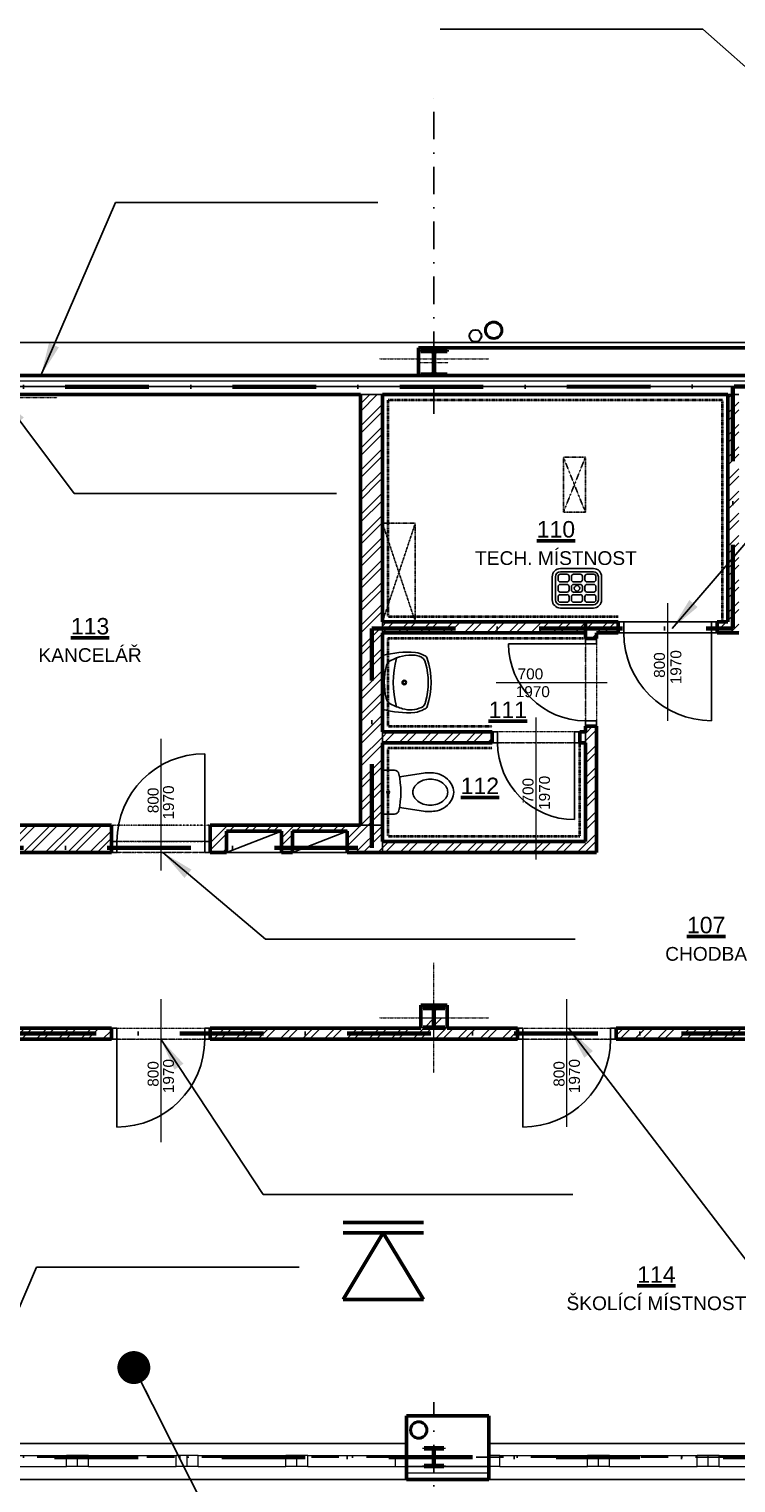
# Model space of a CAD drawing. Header units: millimetres. Extents: x 2886542 to 7567581, y -792623 to 134766.
# Tile 182 of 256: x 4523795 to 4530239, y -284763 to -271524. Entities that reach past the tile are written whole.
import ezdxf
from ezdxf.enums import TextEntityAlignment as Align

# ---------------------------------------------------------------- set-up
doc = ezdxf.new("R2010")
doc.units = ezdxf.units.MM
for name, pattern in [('ACAD_ISO04W100', [30, 24, -3, 0, -3]), ('DASHDOT', [1, 0.5, -0.25, 0, -0.25]), ('DASHDOTX2', [50.8, 25.4, -12.7, 0, -12.7]), ('DIVIDE', [1.25, 0.5, -0.25, 0, -0.25, 0, -0.25]), ('DOT', [0.25, 0, -0.25])]:
    doc.linetypes.add(name, pattern=pattern)
for name, color, linetype in [('CA_2D-WC (65x40)', 7, 'Continuous'), ('CA_umyvadlo 1 (55x45)', 7, 'Continuous'), ('CA_vylevka s mrizi (45x36)', 7, 'Continuous'), ('IN_SANITA', 7, 'Continuous'), ('požárničina', 10, 'Continuous'), ('srafy', 251, 'Continuous')]:
    doc.layers.add(name, color=color, linetype=linetype)
for name, color, linetype, lineweight in [('CKDVERE_', 7, 'Continuous', 25), ('CKDVERE_NADROVINOU', 1, 'DASHDOT', 18), ('CKDVERE_OSY', 1, 'Continuous', 18), ('CKDVERE_POPIS', 3, 'Continuous', 25), ('CKDVERE_PRAH', 7, 'Continuous', 25), ('CKDVERE_ZARUBNE_RAM', 5, 'Continuous', 25), ('CKIZOLACE', 1, 'Continuous', 18), ('CKOKNA', 1, 'Continuous', 18), ('CKPOPISM', 250, 'Continuous', 50), ('CKPOPISM_POPIS', 3, 'Continuous', 25), ('CKPROSTUPY_NADROVINOU', 7, 'DASHDOT', 25), ('CKRASTR', 7, 'DASHDOT', 18), ('CKSTENY_NADROVINOU', 7, 'DIVIDE', 25), ('CKSTENY_PODROVINOU', 7, 'Continuous', 25), ('CKSTENY_REZ', 6, 'Continuous', 50), ('CSPROFILY_OSY', 1, 'DASHDOT', 18), ('CSPROFILY_REZY', 4, 'Continuous', 50), ('obklady', 4, 'DASHDOT', 35), ('pohledy', 7, 'Continuous', 25), ('UT-zařízení', 7, 'Continuous', 30), ('ZTI-DEŠŤOVÁ-KANALIZACE', 210, 'Continuous', 40)]:
    doc.layers.add(name, color=color, linetype=linetype, lineweight=lineweight)
doc.layers.add('CKDVERE_DORAZ', color=7, linetype='DOT', lineweight=25, plot=False)
doc.styles.add('ARIAL', font='arial.ttf')
doc.styles.add('ROMANT', font='romant')
doc.styles.get("Standard").update_dxf_attribs({"font": 'arial.ttf'})
doc.linetypes.add('IZOLACE_POLYSTYREN_EXPANDOVANY', pattern='A,1,[224,CADKON.SHX,S=0.01,R=0,X=-0.5,Y=-1.74],-2', length=3)
doc.linetypes.add('IZOLACE_POLYSTYREN_PENOVY', pattern='A,0.001,[228,CADKON.SHX,S=0.1,R=0,X=0,Y=0],-2', length=2.001)
doc.dimstyles.new('úhlová', dxfattribs={"dimscale": 0.2, "dimtxt": 2.5, "dimasz": 1.5, "dimexe": 0, "dimexo": 3, "dimgap": 1, "dimtad": 1, "dimdec": 0, "dimzin": 0, "dimdsep": 46, "dimtxsty": 'ROMANT', "dimcen": 5, "dimclrd": 256, "dimclre": 256, "dimclrt": 7, "dimadec": 1, "dimazin": 0, "dimtfac": 1, "dimtdec": 0, "dimtix": 1, "dimtmove": 2, "dimatfit": 3, "dimfxl": 0, "dimtvp": 2, "dimtolj": 1, "dimtzin": 0, "dimarcsym": 0})
pattern_1 = [(45, (4436041.63, -343485.66), (-101.02788, 101.02788), []), (45, (4436108.99, -343485.66), (-101.02788, 101.02788), [])]

# ---------------------------------------------------------------- blocks, each defined once
blk = doc.blocks.new('CK_S_EXT_HEAHEA180')
for p, q in [((-90, 85.5), (90, 85.5)), ((-90, 85.5), (-90, 76)), ((-90, 76), (-18, 76)), ((-3, -61), (-3, 61)), ((3, -61), (3, 61)), ((90, 76), (18, 76)), ((90, 85.5), (90, 76)), ((-90, -85.5), (-90, -76)), ((-90, -76), (-18, -76)), ((-90, -85.5), (90, -85.5)), ((90, -76), (18, -76)), ((90, -85.5), (90, -76))]:
    blk.add_line(p, q)
for centre, start, end in [((-18, 61), 0, 90), ((18, 61), 90, 180), ((-18, -61), 270, 0), ((18, -61), 180, 270)]:
    blk.add_arc(centre, 15, start, end)
blk = doc.blocks.new('CK_S_EXT_HEAHEA200')
for p, q in [((-100, 95), (100, 95)), ((-100, 95), (-100, 85)), ((-100, 85), (-21.25, 85)), ((-3.25, -67), (-3.25, 67)), ((3.25, -67), (3.25, 67)), ((100, 85), (21.25, 85)), ((100, 95), (100, 85)), ((-100, -95), (-100, -85)), ((-100, -85), (-21.25, -85)), ((-100, -95), (100, -95)), ((100, -85), (21.25, -85)), ((100, -95), (100, -85))]:
    blk.add_line(p, q)
for centre, start, end in [((-21.25, 67), 0, 90), ((21.25, 67), 90, 180), ((-21.25, -67), 270, 0), ((21.25, -67), 180, 270)]:
    blk.add_arc(centre, 18, start, end)
blk = doc.blocks.new('CK_S_EXT_HEAHEA240')
for p, q in [((-120, 115), (120, 115)), ((-120, 115), (-120, 103)), ((-120, 103), (-24.75, 103)), ((-3.75, -82), (-3.75, 82)), ((3.75, -82), (3.75, 82)), ((120, 103), (24.75, 103)), ((120, 115), (120, 103)), ((-120, -115), (-120, -103)), ((-120, -103), (-24.75, -103)), ((-120, -115), (120, -115)), ((120, -103), (24.75, -103)), ((120, -115), (120, -103))]:
    blk.add_line(p, q)
for centre, start, end in [((-24.75, 82), 0, 90), ((24.75, 82), 90, 180), ((-24.75, -82), 270, 0), ((24.75, -82), 180, 270)]:
    blk.add_arc(centre, 21, start, end)
blk = doc.blocks.new('2D-WC (65x40)_P')
at = {"layer": 'CA_2D-WC (65x40)', "linetype": 'ByBlock'}
for p, q in [((0.03, -0.18), (0.03, 0.18)), ((0.05, 0.2), (0.14, 0.2)), ((0.185, 0.14), (0.404, 0.173)), ((0.14, -0.2), (0.05, -0.2)), ((0.185, -0.14), (0.404, -0.173))]:
    blk.add_line(p, q, dxfattribs=at)
blk.add_circle((0.083, 0), 0.0128, dxfattribs=at)
for centre, radius, start, end in [((0.05, 0.18), 0.0201, 90, 180), ((0.14, 0.16), 0.0402, 12.6081, 90), ((-0.573, 0), 0.771, 347.3919, 12.6081), ((0.456, -0.171), 0.348, 78.1176, 98.6985), ((0.476, -0.038), 0.214, 29.4763, 75.8981), ((0.397, 0), 0.0894, 151.7125, 180), ((0.397, 0), 0.0894, 180, 208.2875), ((0.43, -0.018), 0.127, 127.5847, 151.7125), ((0.452, -0.046), 0.163, 107.6829, 127.5847), ((0.466, -0.091), 0.21, 90, 107.6829), ((0.466, -0.091), 0.21, 72.3171, 90), ((0.481, -0.046), 0.163, 52.4153, 72.3171), ((0.502, -0.018), 0.127, 28.2875, 52.4153), ((0.536, 0), 0.0894, 0, 28.2875), ((0.536, 0), 0.0894, 331.7125, 0), ((0.542, 0), 0.138, 0, 29.4069), ((0.542, 0), 0.138, 330.5931, 0), ((0.43, 0.018), 0.127, 208.2875, 232.4153), ((0.452, 0.046), 0.163, 232.4153, 252.3171), ((0.466, 0.091), 0.21, 252.3171, 270), ((0.466, 0.091), 0.21, 270, 287.6829), ((0.476, 0.038), 0.214, 284.1019, 330.5237), ((0.481, 0.046), 0.163, 287.6829, 307.5847), ((0.502, 0.018), 0.127, 307.5847, 331.7125), ((0.05, -0.18), 0.0201, 180, 270), ((0.14, -0.16), 0.0402, 270, 347.3919), ((0.456, 0.171), 0.348, 261.3015, 281.8824)]:
    blk.add_arc(centre, radius, start, end, dxfattribs=at)
blk = doc.blocks.new('umyvadlo 1 (55x45)_P')
at = {"layer": 'CA_umyvadlo 1 (55x45)', "linetype": 'ByBlock'}
for points in [[(-0.245, 0, 0.077931), (-0.273, -0.301, 0.068031), (-0.244, -0.381, 0.244962), (-0.218, -0.408, 0.165243), (0.22, -0.408, 0.244752), (0.245, -0.381, 0.072964), (0.276, -0.295, 0.073303), (0.246, 0)], [(-0.199, -0.077, 0.13917), (-0.248, -0.297), (-0.237, -0.336, 0.309536), (-0.174, -0.392, 0.150009), (0.176, -0.392, 0.287481), (0.228, -0.356, 0.190467), (0.24, -0.184, 0.04778), (0.2, -0.077, 0.225267), (0.145, -0.033, 0.117325), (-0.154, -0.036, 0.189059), (-0.198, -0.074)]]:
    blk.add_lwpolyline(points, format="xyb", close=True, dxfattribs=at)
blk.add_lwpolyline([(-0.22, -0.127, -0.125328), (0.222, -0.127)], format="xyb", dxfattribs=at)
for radius in [0.0204, 0.0139]:
    blk.add_circle((0.001, -0.199), radius, dxfattribs=at)
blk = doc.blocks.new('vylevka s mrizi (45x36)_P')
at = {"layer": 'CA_vylevka s mrizi (45x36)', "linetype": 'ByBlock'}
for p, q in [((-0.217, -0.315), (-0.217, -0.105)), ((-0.187, -0.315), (-0.187, -0.105)), ((-0.165, -0.102), (-0.165, -0.132)), ((-0.085, -0.082), (-0.145, -0.082)), ((-0.142, -0.03), (0.158, -0.03)), ((-0.142, -0.06), (0.158, -0.06)), ((-0.065, -0.132), (-0.065, -0.102)), ((-0.042, -0.102), (-0.042, -0.132)), ((0.038, -0.082), (-0.022, -0.082)), ((0.058, -0.132), (0.058, -0.102)), ((0.08, -0.102), (0.08, -0.132)), ((0.16, -0.082), (0.1, -0.082)), ((0.18, -0.132), (0.18, -0.102)), ((0.203, -0.105), (0.203, -0.315)), ((0.233, -0.105), (0.233, -0.315)), ((-0.165, -0.225), (-0.165, -0.195)), ((-0.145, -0.152), (-0.085, -0.152)), ((-0.145, -0.175), (-0.085, -0.175)), ((-0.085, -0.245), (-0.145, -0.245)), ((-0.065, -0.195), (-0.065, -0.225)), ((-0.042, -0.225), (-0.042, -0.195)), ((-0.022, -0.152), (0.038, -0.152)), ((-0.022, -0.175), (0.038, -0.175)), ((0.038, -0.245), (-0.022, -0.245)), ((0.058, -0.195), (0.058, -0.225)), ((0.08, -0.225), (0.08, -0.195)), ((0.1, -0.152), (0.16, -0.152)), ((0.1, -0.175), (0.16, -0.175)), ((0.16, -0.245), (0.1, -0.245)), ((0.18, -0.195), (0.18, -0.225)), ((-0.165, -0.317), (-0.165, -0.287)), ((-0.145, -0.268), (-0.085, -0.268)), ((-0.085, -0.337), (-0.145, -0.337)), ((0.158, -0.36), (-0.142, -0.36)), ((0.158, -0.39), (-0.142, -0.39)), ((-0.065, -0.287), (-0.065, -0.317)), ((0.073, -0.36), (-0.057, -0.36)), ((-0.057, -0.36), (0.073, -0.36)), ((-0.057, -0.36), (-0.057, -0.36)), ((-0.042, -0.317), (-0.042, -0.287)), ((-0.022, -0.268), (0.038, -0.268)), ((0.038, -0.337), (-0.022, -0.337)), ((0.058, -0.287), (0.058, -0.317)), ((0.073, -0.36), (0.073, -0.36)), ((0.08, -0.317), (0.08, -0.287)), ((0.1, -0.268), (0.16, -0.268)), ((0.16, -0.337), (0.1, -0.337)), ((0.18, -0.287), (0.18, -0.317))]:
    blk.add_line(p, q, dxfattribs=at)
blk.add_circle((0.008, -0.21), 0.025, dxfattribs=at)
for centre, radius, start, end in [((-0.142, -0.105), 0.075, 90, 180), ((-0.142, -0.105), 0.045, 90, 180), ((-0.145, -0.102), 0.02, 90, 180), ((-0.085, -0.102), 0.02, 0, 90), ((-0.022, -0.102), 0.02, 90, 180), ((0.038, -0.102), 0.02, 0, 90), ((0.1, -0.102), 0.02, 90, 180), ((0.158, -0.105), 0.075, 0, 90), ((0.158, -0.105), 0.045, 0, 90), ((0.16, -0.102), 0.02, 0, 90), ((-0.145, -0.132), 0.02, 180, 270), ((-0.145, -0.195), 0.02, 90, 180), ((-0.145, -0.225), 0.02, 180, 270), ((-0.085, -0.132), 0.02, 270, 0), ((-0.085, -0.195), 0.02, 0, 90), ((-0.085, -0.225), 0.02, 270, 0), ((-0.022, -0.132), 0.02, 180, 270), ((-0.022, -0.195), 0.02, 90, 180), ((-0.022, -0.225), 0.02, 180, 270), ((0.038, -0.132), 0.02, 270, 0), ((0.038, -0.195), 0.02, 0, 90), ((0.038, -0.225), 0.02, 270, 0), ((0.1, -0.132), 0.02, 180, 270), ((0.1, -0.195), 0.02, 90, 180), ((0.1, -0.225), 0.02, 180, 270), ((0.16, -0.132), 0.02, 270, 0), ((0.16, -0.195), 0.02, 0, 90), ((0.16, -0.225), 0.02, 270, 0), ((-0.142, -0.315), 0.075, 180, 270), ((-0.142, -0.315), 0.045, 180, 270), ((-0.145, -0.287), 0.02, 90, 180), ((-0.145, -0.317), 0.02, 180, 270), ((-0.085, -0.287), 0.02, 0, 90), ((-0.085, -0.317), 0.02, 270, 0), ((-0.022, -0.287), 0.02, 90, 180), ((-0.022, -0.317), 0.02, 180, 270), ((0.038, -0.287), 0.02, 0, 90), ((0.038, -0.317), 0.02, 270, 0), ((0.1, -0.287), 0.02, 90, 180), ((0.1, -0.317), 0.02, 180, 270), ((0.158, -0.315), 0.045, 270, 0), ((0.158, -0.315), 0.075, 270, 0), ((0.16, -0.287), 0.02, 0, 90), ((0.16, -0.317), 0.02, 270, 0)]:
    blk.add_arc(centre, radius, start, end, dxfattribs=at)
blk = doc.blocks.new('CKBL2032316081158')
blk = doc.blocks.new('CKBL2112015093625', base_point=(91736, 60823))
blk = doc.blocks.new('CKBL2010716104115', base_point=(94518, 62923))
blk = doc.blocks.new('CKBL2032316081224')
blk = doc.blocks.new('CKBL2010716104152', base_point=(90276, 66514))
blk = doc.blocks.new('CKBL2010716104200', base_point=(91930, 63875))

msp = doc.modelspace()

# ---------------------------------------------------------------- hatches: boundary and pattern name
at = {"layer": 'srafy'}
h = msp.add_hatch(dxfattribs=at)
h.set_pattern_fill('ANSI32', color=0, scale=15, style=0)
h.set_pattern_definition(pattern_1)
h.paths.add_polyline_path([(4526816, -275644.7), (4526816, -276321.3), (4526816, -278772.5), (4527016, -278772.5), (4527016, -278652.2), (4527016, -278292.8), (4527016, -278022.5), (4527016, -277922.5), (4527016, -277718.5), (4527016, -277227.7), (4527016, -277022.5), (4527016, -276922.5), (4527016, -276022.5), (4527016, -275647.7)])
h.paths.add_polyline_path([(4526696, -278827.5), (4526696, -279022.5), (4527016, -279022.5), (4527016, -278922.5), (4527016, -278772.5), (4526816, -278772.5), (4525446, -278772.5), (4525446, -278922.5), (4525446, -279022.5), (4525596, -279022.5), (4525596, -278827.5), (4526096, -278827.5), (4526096, -279022.5), (4526196, -279022.5), (4526196, -278827.5)])
h.paths.add_polyline_path([(4524546, -278922.5), (4524546, -278772.5), (4523096, -278772.5), (4523096, -279022.5), (4524546, -279022.5)])
h.paths.add_polyline_path([(4526911.2, -278523.9), (4526911.2, -278317.2), (4528897.9, -278317.2), (4528897.9, -278523.9)], flags=24)
h.paths.add_polyline_path([(4526816, -275645.5), (4526816, -274852.5), (4527016, -274852.5), (4527016, -275648.5)])
h = msp.add_hatch(dxfattribs=at)
h.set_pattern_fill('ANSI32', color=0, scale=15, style=0)
h.set_pattern_definition(pattern_1)
h.paths.add_polyline_path([(4528866, -277022.5), (4528866, -276922.5), (4527316, -276922.5), (4527016, -276922.5), (4527016, -277022.5)])
h.paths.add_polyline_path([(4528966, -277022.5), (4529166, -277022.5), (4529166, -276922.5), (4528866, -276922.5), (4528866, -277022.5), (4528866, -277072.5), (4528966, -277072.5)])
h.paths.add_polyline_path([(4530166, -276922.5), (4530116, -276922.5), (4530066, -276922.5), (4530066, -277022.5), (4530266, -277022.5), (4530266, -276952.5), (4530266, -276737.7), (4530266, -276652.5), (4530266, -276352.5), (4530266, -274852.5), (4530166, -274852.5)])
h.paths.add_polyline_path([(4528866, -278022.5), (4528866, -278922.5), (4528416, -278922.5), (4528416, -279022.5), (4528966, -279022.5), (4528966, -277872.5), (4528866, -277872.5), (4528866, -277922.5)])
h.paths.add_polyline_path([(4528416, -278922.5), (4527016, -278922.5), (4527016, -279022.5), (4528416, -279022.5)])
h.paths.add_polyline_path([(4528016, -278022.5), (4528016, -277922.5), (4527016, -277922.5), (4527016, -278022.5)])
h = msp.add_hatch(dxfattribs=at)
h.set_pattern_fill('ANSI32', color=0, scale=15, style=0)
h.set_pattern_definition(pattern_1)
edge = h.paths.add_edge_path()
edge.add_line((4525446, -280622.5), (4525446, -280722.5))
edge.add_line((4525446, -280722.5), (4527486, -280722.5))
edge.add_line((4527486, -280722.5), (4527486, -280622.5))
edge.add_line((4527486, -280622.5), (4527386, -280622.5))
edge.add_line((4527386, -280622.5), (4527386, -280612.5))
edge.add_line((4527386, -280612.5), (4527464.8, -280612.5))
edge.add_arc((4527464.8, -280594.5), 18, 270, 360)
edge.add_line((4527482.8, -280594.5), (4527482.8, -280527.5))
edge.add_line((4527482.8, -280527.5), (4527366, -280527.5))
edge.add_line((4527366, -280527.5), (4527366, -280622.5))
edge.add_line((4527366, -280622.5), (4525446, -280622.5))
h.paths.add_polyline_path([(4524546, -280622.5), (4523096, -280622.5), (4523096, -280627.5), (4523096, -280722.5), (4524546, -280722.5)])
edge = h.paths.add_edge_path()
edge.add_line((4527606, -280622.5), (4527606, -280527.5))
edge.add_line((4527606, -280527.5), (4527489.3, -280527.5))
edge.add_line((4527489.3, -280527.5), (4527489.3, -280594.5))
edge.add_arc((4527507.3, -280594.5), 18, 180, 270)
edge.add_line((4527507.3, -280612.5), (4527586, -280612.5))
edge.add_line((4527586, -280612.5), (4527586, -280622.5))
edge.add_line((4527586, -280622.5), (4527486, -280622.5))
edge.add_line((4527486, -280622.5), (4527486, -280722.5))
edge.add_line((4527486, -280722.5), (4528246, -280722.5))
edge.add_line((4528246, -280722.5), (4528246, -280622.5))
edge.add_line((4528246, -280622.5), (4527606, -280622.5))
h.paths.add_polyline_path([(4529146, -280722.5), (4533456, -280722.5), (4533456, -280622.5), (4533386, -280622.5), (4533366, -280622.5), (4529146, -280622.5)])
h.paths.add_polyline_path([(4533456, -284403), (4533606, -284403), (4533606, -282922.5), (4533606, -282772.5), (4533606, -282112.5), (4533606, -282052.5), (4533606, -280622.5), (4533456, -280622.5), (4533456, -280722.5)])

# ---------------------------------------------------------------- linework, layer by layer
at = {"layer": 'CKDVERE_', "color": 0}
for p, q in [((4530016, -277022.5), (4530016, -277822.5)), ((4528866, -277122.5), (4528166, -277122.5)), ((4528766, -278022.5), (4528766, -278722.5)), ((4525396, -278922.5), (4525396, -278122.5)), ((4524596, -280722.5), (4524596, -281522.5)), ((4528296, -280722.5), (4528296, -281522.5))]:
    msp.add_line(p, q, dxfattribs=at)
for centre, radius, start, end in [((4530016, -277022.5), 800, 180, 270), ((4528866, -277122.5), 700, 180, 270), ((4528766, -278022.5), 700, 180, 270), ((4525396, -278922.5), 800, 90, 180), ((4524596, -280722.5), 800, 270, 0), ((4528296, -280722.5), 800, 270, 0)]:
    msp.add_arc(centre, radius, start, end, dxfattribs=at)
at = {"layer": 'CKDVERE_DORAZ', "color": 0}
for p, q in [((4528866, -277072.5), (4528866, -277872.5)), ((4530066, -277022.5), (4529166, -277022.5)), ((4528816, -278022.5), (4528016, -278022.5)), ((4524546, -279022.5), (4525446, -279022.5)), ((4524546, -280722.5), (4525446, -280722.5)), ((4528266, -280722.5), (4529166, -280722.5))]:
    msp.add_line(p, q, dxfattribs=at)
at = {"layer": 'CKDVERE_NADROVINOU', "color": 0}
for p, q in [((4528866, -277122.5), (4528866, -277822.5)), ((4528966, -277122.5), (4528966, -277822.5)), ((4528766, -277922.5), (4528066, -277922.5)), ((4528766, -278022.5), (4528066, -278022.5)), ((4525396, -278922.5), (4524596, -278922.5)), ((4525396, -279022.5), (4524596, -279022.5)), ((4524596, -280622.5), (4525396, -280622.5)), ((4528296, -280622.5), (4529096, -280622.5)), ((4524596, -280722.5), (4525396, -280722.5)), ((4528296, -280722.5), (4529096, -280722.5))]:
    msp.add_line(p, q, dxfattribs=at)
at = {"layer": 'CKDVERE_OSY', "color": 0}
for p, q in [((4529616, -276751), (4529616, -277822.5)), ((4528052.4, -277472.5), (4529066, -277472.5)), ((4528416, -279085.7), (4528416, -277791.5)), ((4524996, -277986.5), (4524996, -279186.5)), ((4524996, -280358.5), (4524996, -281658.5)), ((4528696, -281518.9), (4528696, -280358.5))]:
    msp.add_line(p, q, dxfattribs=at)
at = {"layer": 'CKDVERE_PRAH', "color": 0}
for p, q in [((4530016, -276922.5), (4529216, -276922.5)), ((4530016, -277022.5), (4529216, -277022.5))]:
    msp.add_line(p, q, dxfattribs=at)
at = {"layer": 'CKDVERE_ZARUBNE_RAM', "color": 0}
for p, q in [((4529216, -276922.5), (4529166, -276922.5)), ((4529166, -276922.5), (4529166, -277022.5)), ((4529216, -277022.5), (4529216, -276922.5)), ((4530016, -277022.5), (4530016, -276922.5)), ((4530016, -276922.5), (4530066, -276922.5)), ((4530066, -276922.5), (4530066, -277022.5)), ((4528866, -277072.5), (4528866, -277122.5)), ((4528966, -277072.5), (4528866, -277072.5)), ((4528966, -277122.5), (4528966, -277072.5)), ((4529166, -277022.5), (4529216, -277022.5)), ((4530066, -277022.5), (4530016, -277022.5)), ((4528866, -277122.5), (4528966, -277122.5)), ((4528866, -277872.5), (4528866, -277822.5)), ((4528866, -277822.5), (4528966, -277822.5)), ((4528966, -277872.5), (4528866, -277872.5)), ((4528966, -277822.5), (4528966, -277872.5)), ((4528066, -277922.5), (4528016, -277922.5)), ((4528016, -277922.5), (4528016, -278022.5)), ((4528016, -278022.5), (4528066, -278022.5)), ((4528066, -278022.5), (4528066, -277922.5)), ((4528766, -278022.5), (4528766, -277922.5)), ((4528766, -277922.5), (4528816, -277922.5)), ((4528816, -278022.5), (4528766, -278022.5)), ((4528816, -277922.5), (4528816, -278022.5)), ((4524546, -278922.5), (4524596, -278922.5)), ((4524546, -279022.5), (4524546, -278922.5)), ((4524596, -278922.5), (4524596, -279022.5)), ((4525446, -278922.5), (4525396, -278922.5)), ((4525396, -278922.5), (4525396, -279022.5)), ((4525446, -279022.5), (4525446, -278922.5)), ((4524596, -279022.5), (4524546, -279022.5)), ((4525396, -279022.5), (4525446, -279022.5)), ((4524596, -280622.5), (4524546, -280622.5)), ((4524546, -280622.5), (4524546, -280722.5)), ((4524596, -280722.5), (4524596, -280622.5)), ((4525396, -280722.5), (4525396, -280622.5)), ((4525396, -280622.5), (4525446, -280622.5)), ((4525446, -280622.5), (4525446, -280722.5)), ((4528296, -280622.5), (4528246, -280622.5)), ((4528246, -280622.5), (4528246, -280722.5)), ((4528296, -280722.5), (4528296, -280622.5)), ((4529096, -280722.5), (4529096, -280622.5)), ((4529096, -280622.5), (4529146, -280622.5)), ((4529146, -280622.5), (4529146, -280722.5)), ((4524546, -280722.5), (4524596, -280722.5)), ((4525446, -280722.5), (4525396, -280722.5)), ((4528246, -280722.5), (4528296, -280722.5)), ((4529146, -280722.5), (4529096, -280722.5))]:
    msp.add_line(p, q, dxfattribs=at)
at = {"layer": 'CKIZOLACE', "color": 0, "linetype": 'IZOLACE_POLYSTYREN_PENOVY', "ltscale": 5}
msp.add_lwpolyline([(4522766, -274727.5), (4534201, -274727.5)], dxfattribs=at)
at = {"layer": 'CKIZOLACE', "color": 0, "linetype": 'IZOLACE_POLYSTYREN_EXPANDOVANY', "ltscale": 3}
msp.add_lwpolyline([(4527986, -284673), (4527236, -284673)], dxfattribs=at)
at = {"layer": 'CKOKNA', "color": 0}
for p, q in [((4523336, -284513), (4524136, -284513)), ((4524236, -284513), (4524136, -284513)), ((4524136, -284613), (4524136, -284513)), ((4524236, -284613), (4524236, -284513)), ((4524336, -284513), (4524236, -284513)), ((4524336, -284513), (4525136, -284513)), ((4524336, -284613), (4524336, -284513)), ((4525236, -284513), (4525136, -284513)), ((4525136, -284613), (4525136, -284513)), ((4525236, -284613), (4525236, -284513)), ((4525336, -284513), (4525236, -284513)), ((4525336, -284513), (4526136, -284513)), ((4525336, -284613), (4525336, -284513)), ((4526236, -284513), (4526136, -284513)), ((4526136, -284613), (4526136, -284513)), ((4526236, -284613), (4526236, -284513)), ((4526336, -284513), (4526236, -284513)), ((4526336, -284513), (4527136, -284513)), ((4526336, -284613), (4526336, -284513)), ((4527136, -284613), (4527136, -284513)), ((4527136, -284513), (4527236, -284513)), ((4527236, -284613), (4527236, -284513)), ((4528086, -284513), (4527986, -284513)), ((4527986, -284613), (4527986, -284513)), ((4528086, -284513), (4528886, -284513)), ((4528086, -284613), (4528086, -284513)), ((4528986, -284513), (4528886, -284513)), ((4528886, -284613), (4528886, -284513)), ((4528986, -284613), (4528986, -284513)), ((4529086, -284513), (4528986, -284513)), ((4529086, -284513), (4529886, -284513)), ((4529086, -284613), (4529086, -284513)), ((4529986, -284513), (4529886, -284513)), ((4529886, -284613), (4529886, -284513)), ((4529986, -284613), (4529986, -284513)), ((4530086, -284513), (4529986, -284513)), ((4530086, -284513), (4530886, -284513)), ((4530086, -284613), (4530086, -284513)), ((4523336, -284613), (4524136, -284613)), ((4524236, -284613), (4524136, -284613)), ((4524336, -284613), (4524236, -284613)), ((4524336, -284613), (4525136, -284613)), ((4525236, -284613), (4525136, -284613)), ((4525336, -284613), (4525236, -284613)), ((4525336, -284613), (4526136, -284613)), ((4526236, -284613), (4526136, -284613)), ((4526336, -284613), (4526236, -284613)), ((4526336, -284613), (4527136, -284613)), ((4527136, -284613), (4527236, -284613)), ((4528086, -284613), (4527986, -284613)), ((4528086, -284613), (4528886, -284613)), ((4528986, -284613), (4528886, -284613)), ((4529086, -284613), (4528986, -284613)), ((4529086, -284613), (4529886, -284613)), ((4529986, -284613), (4529886, -284613)), ((4530086, -284613), (4529986, -284613)), ((4530086, -284613), (4530886, -284613))]:
    msp.add_line(p, q, dxfattribs=at)
at = {"layer": 'CKPROSTUPY_NADROVINOU', "color": 0, "ltscale": 500}
for p, q in [((4527486, -275027.5), (4527486, -272027.5)), ((4527486, -287166.4), (4527486, -284027.5)), ((4518868.3, -284527.5), (4540486, -284527.5))]:
    msp.add_line(p, q, dxfattribs=at)
at = {"layer": 'CKPROSTUPY_NADROVINOU', "color": 0}
for p, q in [((4528666, -275922.5), (4528866, -275422.5)), ((4528666, -275422.5), (4528866, -275922.5)), ((4527016, -276922.5), (4527316, -276022.5)), ((4527016, -276022.5), (4527316, -276922.5))]:
    msp.add_line(p, q, dxfattribs=at)
for points in [[(4528666, -275922.5), (4528866, -275922.5), (4528866, -275422.5), (4528666, -275422.5)], [(4527016, -276022.5), (4527316, -276022.5), (4527316, -276922.5), (4527016, -276922.5)]]:
    msp.add_lwpolyline(points, close=True, dxfattribs=at)
at = {"layer": 'CKRASTR', "color": 0}
for p, q in [((4526986, -274527.5), (4527986, -274527.5)), ((4522056.1, -274877.5), (4524052.1, -274877.5)), ((4527486, -281027.5), (4527486, -280027.5)), ((4526986, -280527.5), (4527986, -280527.5))]:
    msp.add_line(p, q, dxfattribs=at)
at = {"layer": 'CKSTENY_NADROVINOU', "color": 0}
for p, q in [((4524546, -278772.5), (4525446, -278772.5)), ((4524546, -278922.5), (4525446, -278922.5))]:
    msp.add_line(p, q, dxfattribs=at)
at = {"layer": 'CKSTENY_PODROVINOU', "color": 0}
for p, q in [((4534201, -274377.5), (4497666, -274377.5)), ((4522766, -274677.5), (4534201, -274677.5)), ((4522766, -274777.5), (4534201, -274777.5)), ((4533606, -274777.5), (4523096, -274777.5)), ((4526816, -274852.5), (4527016, -274852.5)), ((4530266, -274852.5), (4530166, -274852.5)), ((4527016, -277022.5), (4527016, -276922.5)), ((4530066, -276922.5), (4529166, -276922.5)), ((4530066, -277022.5), (4529166, -277022.5)), ((4527016, -278022.5), (4527016, -277922.5)), ((4523236, -284403), (4527236, -284403)), ((4527986, -284403), (4532986, -284403)), ((4527986, -284613), (4527236, -284613)), ((4527236, -284613), (4527236, -284733)), ((4527986, -284613), (4527986, -284733)), ((4523236, -284733), (4527236, -284733)), ((4527986, -284733), (4532986, -284733))]:
    msp.add_line(p, q, dxfattribs=at)
at = {"layer": 'CKSTENY_PODROVINOU', "color": 0, "linetype": 'Continuous'}
for p, q in [((4528866, -278022.5), (4528866, -277922.5)), ((4526816, -278772.5), (4527016, -278772.5)), ((4527016, -278922.5), (4527016, -279022.5))]:
    msp.add_line(p, q, dxfattribs=at)
at = {"layer": 'CKSTENY_REZ', "color": 0}
for p, q in [((4527346, -274677.5), (4527346, -274427.5)), ((4527346, -274427.5), (4533626, -274427.5)), ((4497366, -274677.5), (4534201, -274677.5)), ((4523096, -274852.5), (4526816, -274852.5)), ((4526816, -278772.5), (4526816, -274852.5)), ((4527016, -274852.5), (4530166, -274852.5)), ((4527016, -276922.5), (4527016, -274852.5)), ((4530166, -274852.5), (4530166, -276922.5)), ((4530166, -274922.5), (4530166, -274972.5)), ((4528866, -276922.5), (4527016, -276922.5)), ((4528866, -277022.5), (4528866, -276922.5)), ((4528866, -276922.5), (4529166, -276922.5)), ((4528866, -277072.5), (4528866, -276922.5)), ((4529166, -277022.5), (4529166, -276922.5)), ((4530066, -276922.5), (4530166, -276922.5)), ((4530066, -277022.5), (4530066, -276922.5)), ((4527016, -277922.5), (4527016, -277022.5)), ((4528866, -277022.5), (4527016, -277022.5)), ((4528866, -277072.5), (4528966, -277072.5)), ((4529166, -277022.5), (4528966, -277022.5)), ((4528966, -277072.5), (4528966, -277022.5)), ((4530266, -277022.5), (4530066, -277022.5)), ((4528866, -277922.5), (4528866, -277872.5)), ((4528866, -277872.5), (4528966, -277872.5)), ((4528966, -279022.5), (4528966, -277872.5)), ((4528016, -277922.5), (4527016, -277922.5)), ((4527016, -278922.5), (4527016, -278022.5)), ((4528016, -278022.5), (4527016, -278022.5)), ((4528016, -278022.5), (4528016, -277922.5)), ((4528866, -277922.5), (4528816, -277922.5)), ((4528816, -278022.5), (4528816, -277922.5)), ((4528866, -278022.5), (4528816, -278022.5)), ((4528866, -278922.5), (4528866, -278022.5)), ((4523096, -278772.5), (4524546, -278772.5)), ((4524546, -279022.5), (4524546, -278772.5)), ((4525446, -279022.5), (4525446, -278772.5)), ((4525446, -278772.5), (4526816, -278772.5)), ((4526096, -278827.5), (4525596, -278827.5)), ((4525596, -278827.5), (4525596, -279022.5)), ((4526096, -279022.5), (4526096, -278827.5)), ((4526696, -278827.5), (4526196, -278827.5)), ((4526196, -278827.5), (4526196, -279022.5)), ((4526696, -279022.5), (4526696, -278827.5)), ((4527016, -278922.5), (4528866, -278922.5)), ((4523096, -279022.5), (4524546, -279022.5)), ((4525596, -279022.5), (4525446, -279022.5)), ((4526196, -279022.5), (4526096, -279022.5)), ((4527016, -279022.5), (4526696, -279022.5)), ((4527016, -279022.5), (4528966, -279022.5)), ((4527366, -280622.5), (4527366, -280412.5)), ((4527366, -280412.5), (4527606, -280412.5)), ((4527606, -280412.5), (4527606, -280622.5)), ((4523096, -280622.5), (4524546, -280622.5)), ((4524546, -280722.5), (4524546, -280622.5)), ((4525446, -280722.5), (4525446, -280622.5)), ((4525446, -280622.5), (4527366, -280622.5)), ((4527606, -280622.5), (4528246, -280622.5)), ((4528246, -280622.5), (4528246, -280722.5)), ((4529146, -280622.5), (4529146, -280722.5)), ((4529146, -280622.5), (4533366, -280622.5)), ((4523096, -280722.5), (4524546, -280722.5)), ((4525446, -280722.5), (4528246, -280722.5)), ((4529146, -280722.5), (4533456, -280722.5)), ((4527986, -284153), (4527236, -284153)), ((4527236, -284403), (4527236, -284153)), ((4527986, -284403), (4527986, -284153)), ((4527236, -284733), (4527236, -284403)), ((4527986, -284733), (4527986, -284403)), ((4527986, -284733), (4527236, -284733))]:
    msp.add_line(p, q, dxfattribs=at)
at = {"layer": 'CSPROFILY_OSY', "color": 0}
for p, q in [((4527486, -274437.5), (4527486, -274687.5)), ((4527616, -274562.5), (4527356, -274562.5)), ((4527376, -280527.5), (4527596, -280527.5)), ((4527486, -280732.5), (4527486, -280422.5)), ((4527486, -284623), (4527486, -284432)), ((4527386, -284527.5), (4527586, -284527.5))]:
    msp.add_line(p, q, dxfattribs=at)
at = {"layer": 'obklady', "color": 0}
for points in [[(4530116, -276922.5), (4530116, -274902.5), (4527066, -274902.5), (4527066, -276872.5), (4529166, -276872.5)], [(4528866, -277072.5), (4528745.3, -277072.5), (4528745.3, -277072.5), (4527066, -277072.5), (4527066, -277872.5), (4528016, -277872.5)], [(4528016, -278072.5), (4527066, -278072.5), (4527066, -278872.5), (4528816, -278872.5), (4528816, -278022.5)]]:
    msp.add_lwpolyline(points, dxfattribs=at)
at = {"layer": 'pohledy', "color": 0}
for p, q in [((4525596, -279022.5), (4526096, -278827.5)), ((4526196, -279022.5), (4526696, -278827.5))]:
    msp.add_line(p, q, dxfattribs=at)
for points in [[(4525596, -279022.5), (4526096, -279022.5), (4526096, -278827.5), (4525596, -278827.5)], [(4526196, -279022.5), (4526696, -279022.5), (4526696, -278827.5), (4526196, -278827.5)]]:
    msp.add_lwpolyline(points, close=True, dxfattribs=at)
at = {"layer": 'požárničina', "linetype": 'DASHDOTX2', "lineweight": 60, "ltscale": 30}
for p, q in [((4535556, -274777.5), (4522983, -274782.5)), ((4530211.1, -276982.4), (4530211.1, -274777.5)), ((4526919.6, -278979.1), (4526919.6, -276982.4)), ((4526919.6, -276982.4), (4530211.1, -276982.4)), ((4522983, -278979.1), (4526919.6, -278979.1)), ((4533552.6, -280669.6), (4522986.3, -280669.6)), ((4535457.5, -284527.5), (4522983, -284527.5))]:
    msp.add_line(p, q, dxfattribs=at)
at = {"layer": 'požárničina', "linetype": 'ACAD_ISO04W100', "lineweight": 50, "ltscale": 50, "extrusion": (0, 0, -1)}
for p, q in [((4526658.9, -282391), (4527389.2, -282391)), ((4526658.9, -283091.7), (4527024.1, -282484.8)), ((4526658.9, -282484.8), (4527389.2, -282484.8)), ((4527389.2, -283091.7), (4527024.1, -282484.8)), ((4526658.9, -283091.7), (4527389.2, -283091.7))]:
    msp.add_line(p, q, dxfattribs=at)
at = {"layer": 'UT-zařízení', "color": 0}
msp.add_circle((4527863.6, -274316.7), 55, dxfattribs=at)
at = {"layer": 'ZTI-DEŠŤOVÁ-KANALIZACE', "color": 0}
for centre in [(4528030.3, -274266.3), (4527347.1, -284281)]:
    msp.add_circle(centre, 75, dxfattribs=at)

# ---------------------------------------------------------------- block references
at = {"layer": 'CKPOPISM', "color": 0}
ref = msp.add_blockref('CKBL2032316081224', (4528597.6, -276403.6), dxfattribs=at)
ref.add_attrib('CISLO', '%%U110', dxfattribs={"height": 150, "style": 'ARIAL'}).set_placement((4528597.6, -276153.6), align=Align.CENTER)
ref.add_attrib('JMENO', 'TECH. MÍSTNOST', dxfattribs={"layer": 'CKPOPISM_POPIS', "height": 125}).set_placement((4528597.6, -276403.6), align=Align.CENTER)
ref = msp.add_blockref('CKBL2032316081158', (4524351.6, -277286.4), dxfattribs=at)
ref.add_attrib('CISLO', '%%U113', dxfattribs={"height": 150, "style": 'ARIAL'}).set_placement((4524351.6, -277036.4), align=Align.CENTER)
ref.add_attrib('JMENO', 'KANCELÁŘ', dxfattribs={"layer": 'CKPOPISM_POPIS', "height": 125}).set_placement((4524351.6, -277286.4), align=Align.CENTER)
ref = msp.add_blockref('CKBL2010716104152', (4528159.3, -277797.1), dxfattribs=dict(at, xscale=0.5, yscale=0.5, zscale=0.5))
ref.add_attrib('CISLO', '%%U111', dxfattribs={"height": 150, "style": 'ARIAL'}).set_placement((4528159.3, -277797.1), align=Align.CENTER)
ref = msp.add_blockref('CKBL2010716104200', (4527904.5, -278490.6), dxfattribs=dict(at, xscale=0.5, yscale=0.5, zscale=0.5))
ref.add_attrib('CISLO', '%%U112', dxfattribs={"height": 150, "style": 'ARIAL'}).set_placement((4527904.5, -278490.6), align=Align.CENTER)
ref = msp.add_blockref('CKBL2010716104115', (4529967, -280007.6), dxfattribs=dict(at, xscale=0.5, yscale=0.5, zscale=0.5))
ref.add_attrib('JMENO', 'CHODBA', dxfattribs={"layer": 'CKPOPISM_POPIS', "height": 125}).set_placement((4529967, -280007.6), align=Align.CENTER)
ref.add_attrib('CISLO', '%%U107', dxfattribs={"height": 150, "style": 'ARIAL'}).set_placement((4529967, -279757.6), align=Align.CENTER)
ref = msp.add_blockref('CKBL2112015093625', (4529513.5, -283189.3), dxfattribs=dict(at, xscale=0.5, yscale=0.5, zscale=0.5))
ref.add_attrib('JMENO', 'ŠKOLÍCÍ MÍSTNOST', dxfattribs={"layer": 'CKPOPISM_POPIS', "height": 125}).set_placement((4529513.5, -283189.3), align=Align.CENTER)
ref.add_attrib('CISLO', '%%U114', dxfattribs={"height": 150, "style": 'ARIAL'}).set_placement((4529513.5, -282939.3), align=Align.CENTER)
at = {"layer": 'CSPROFILY_REZY', "color": 0, "rotation": 180}
msp.add_blockref('CK_S_EXT_HEAHEA240', (4527486, -274562.5), dxfattribs=at)
at = {"layer": 'CSPROFILY_REZY', "color": 0}
for name, p in [('CK_S_EXT_HEAHEA200', (4527486, -280527.5)), ('CK_S_EXT_HEAHEA180', (4527486, -284527.5))]:
    msp.add_blockref(name, p, dxfattribs=at)
at = {"layer": 'IN_SANITA', "color": 0, "linetype": 'Continuous', "yscale": 1000, "zscale": 1000}
for name, p, xscale in [('vylevka s mrizi (45x36)_P', (4528797.2, -276406.1), -1000), ('2D-WC (65x40)_P', (4526986, -278472.5), 1000)]:
    msp.add_blockref(name, p, dxfattribs=dict(at, xscale=xscale))
at = {"layer": 'IN_SANITA', "color": 0, "linetype": 'Continuous', "xscale": -1000, "yscale": 1000, "zscale": 1000, "rotation": 89.99999999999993}
msp.add_blockref('umyvadlo 1 (55x45)_P', (4527016.2, -277472.5), dxfattribs=at)

# ---------------------------------------------------------------- texts
at = {"layer": 'CKDVERE_POPIS', "color": 0}
for s, p in [('  800', (4529591, -277354.1)), ('  700', (4528393.2, -278498.3)), ('  800', (4524976, -278586.5)), ('  800', (4524976, -281077.5)), ('  800', (4528676, -281077.5))]:
    msp.add_text(s, height=100, rotation=90, dxfattribs=at).set_placement(p, align=Align.CENTER)
for p in [(4529641, -277354.1), (4528443.2, -278498.3), (4525016, -278586.5), (4525016, -281077.5), (4528716, -281077.5)]:
    msp.add_text(' 1970', height=100, rotation=90, dxfattribs=at).set_placement(p, align=Align.TOP_CENTER)
msp.add_text('  700', height=100, dxfattribs=at).set_placement((4528326.5, -277445.6), align=Align.CENTER)
msp.add_text(' 1970', height=100, dxfattribs=at).set_placement((4528367.4, -277507.4), align=Align.TOP_CENTER)

# ---------------------------------------------------------------- leaders
at = {"layer": 'požárničina'}
for points, override in [([(4533318.7, -274518.4), (4529935.2, -271523.6), (4527541.9, -271523.6)], {"dimasz": 1500, "dimgap": 1, "dimtad": 0}), ([(4523903.2, -274677.5), (4524581.7, -273102.2), (4526974.9, -273102.2)], {"dimasz": 1500, "dimgap": 1, "dimtad": 0}), ([(4523527.3, -274852.5), (4524205.7, -275754.2), (4526599, -275754.2)], {"dimasz": 1500, "dimgap": 1, "dimtad": 0}), ([(4529655.7, -276982.4), (4530591.8, -275895.4), (4533415.3, -275895.4)], {"dimasz": 1500, "dimgap": 1, "dimtad": 0}), ([(4525014.5, -279022.5), (4525950.5, -279810.8), (4528774, -279810.8)], {"dimasz": 1500, "dimgap": 1, "dimtad": 0}), ([(4528713, -280622.5), (4530350.1, -282759.3), (4533173.6, -282759.3)], {"dimasz": 1500, "dimgap": 1, "dimtad": 0}), ([(4524996, -280722.5), (4525929, -282135.2), (4528752.5, -282135.2)], {"dimasz": 1500, "dimgap": 1, "dimtad": 0}), ([(4523185.8, -284373.2), (4523864.2, -282797.8), (4526257.5, -282797.8)], {"dimasz": 1500, "dimgap": 1, "dimtad": 0}), ([(4524750.4, -283712.5), (4526341.9, -286861.6), (4527497.3, -286861.6)], {"dimasz": 1500, "dimgap": 1, "dimtad": 0, "dimldrblk": 'Dot'})]:
    msp.add_leader(points, dimstyle='úhlová', override=override, dxfattribs=at)

doc.saveas('drawing.dxf')
